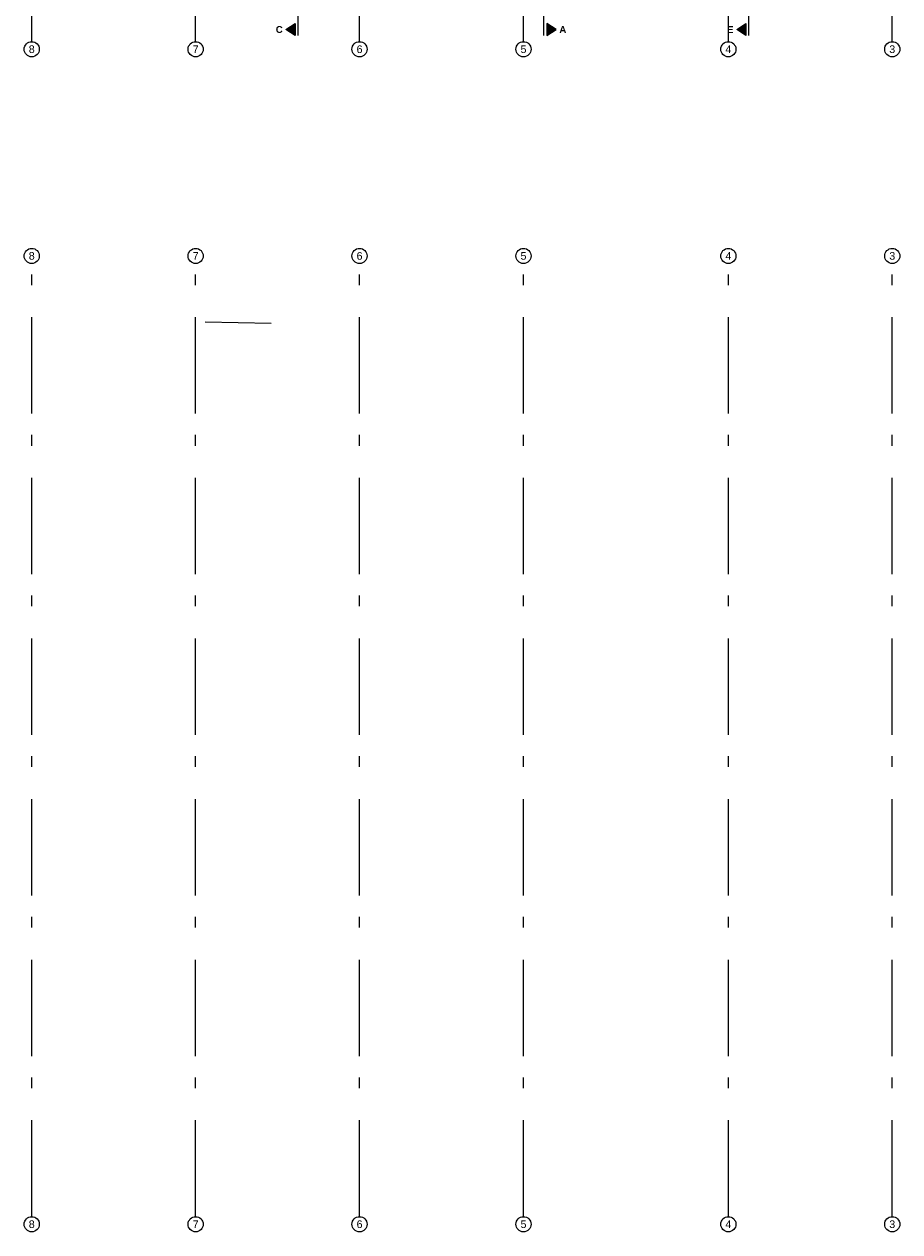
# Model space of a CAD drawing. Header units: metres. Extents: x -167 to 152, y -127 to 99.
# Tile 3 of 225: x -39 to -11, y -66 to -26. Entities that reach past the tile are written whole.
import ezdxf

# ---------------------------------------------------------------- set-up
doc = ezdxf.new("R2010")
doc.units = ezdxf.units.M
doc.linetypes.add('Achsen 01', pattern=[5.291531, 3.175, -1.058062, 0.352704, -0.705764])
doc.linetypes.add('ISO-08 Lang kurz gestrichelt', pattern=[9.144, 6.096, -0.762, 1.524, -0.762])
doc.layers.add('021_DA-Oberlichter. Dachausstieg', color=7, linetype='ISO-08 Lang kurz gestrichelt', lineweight=18, true_color=0x777777)
doc.layers.add('AV1-Achsen', color=1, linetype='Achsen 01', lineweight=18, true_color=0xff0000)
doc.layers.add('_GRU (2D)', color=7, linetype='Continuous', lineweight=9)
doc.layers.add('AV1-Schnitt Achsen', color=7, linetype='Achsen 01', lineweight=18)
doc.styles.add('Arial', font='arial.ttf')
doc.styles.add('Arial (bold)', font='arialbd.ttf')

# ---------------------------------------------------------------- blocks, each defined once
blk = doc.blocks.new('Group-738')
at = {"layer": 'AV1-Achsen'}
blk.add_line((-10.8, -65.209), (-10.8, -33.809), dxfattribs=at)
at = {"layer": 'AV1-Achsen', "linetype": 'Continuous'}
for centre in [(-10.8, -33.559), (-10.8, -65.459)]:
    blk.add_circle(centre, 0.25, dxfattribs=at)
at = {"layer": 'AV1-Achsen', "char_height": 0.252, "attachment_point": 5, "line_spacing_factor": 0.969122, "style": 'Arial'}
for insert in [(-10.8, -33.559), (-10.8, -65.459)]:
    blk.add_mtext('3', dxfattribs=dict(at, insert=insert))
blk = doc.blocks.new('Group-739')
at = {"layer": 'AV1-Achsen'}
blk.add_line((-16.2, -65.209), (-16.2, -33.809), dxfattribs=at)
at = {"layer": 'AV1-Achsen', "linetype": 'Continuous'}
for centre in [(-16.2, -33.559), (-16.2, -65.459)]:
    blk.add_circle(centre, 0.25, dxfattribs=at)
at = {"layer": 'AV1-Achsen', "char_height": 0.252, "attachment_point": 5, "line_spacing_factor": 0.969122, "style": 'Arial'}
for insert in [(-16.2, -33.559), (-16.2, -65.459)]:
    blk.add_mtext('4', dxfattribs=dict(at, insert=insert))
blk = doc.blocks.new('Group-740')
at = {"layer": 'AV1-Achsen'}
blk.add_line((-22.95, -65.209), (-22.95, -33.809), dxfattribs=at)
at = {"layer": 'AV1-Achsen', "linetype": 'Continuous'}
for centre in [(-22.95, -33.559), (-22.95, -65.459)]:
    blk.add_circle(centre, 0.25, dxfattribs=at)
at = {"layer": 'AV1-Achsen', "char_height": 0.252, "attachment_point": 5, "line_spacing_factor": 0.969122, "style": 'Arial'}
for insert in [(-22.95, -33.559), (-22.95, -65.459)]:
    blk.add_mtext('5', dxfattribs=dict(at, insert=insert))
blk = doc.blocks.new('Group-741')
at = {"layer": 'AV1-Achsen'}
blk.add_line((-28.35, -65.209), (-28.35, -33.809), dxfattribs=at)
at = {"layer": 'AV1-Achsen', "linetype": 'Continuous'}
for centre in [(-28.35, -33.559), (-28.35, -65.459)]:
    blk.add_circle(centre, 0.25, dxfattribs=at)
at = {"layer": 'AV1-Achsen', "char_height": 0.252, "attachment_point": 5, "line_spacing_factor": 0.969122, "style": 'Arial'}
for insert in [(-28.35, -33.559), (-28.35, -65.459)]:
    blk.add_mtext('6', dxfattribs=dict(at, insert=insert))
blk = doc.blocks.new('Group-742')
at = {"layer": 'AV1-Achsen'}
blk.add_line((-33.75, -65.209), (-33.75, -33.809), dxfattribs=at)
at = {"layer": 'AV1-Achsen', "linetype": 'Continuous'}
for centre in [(-33.75, -33.559), (-33.75, -65.459)]:
    blk.add_circle(centre, 0.25, dxfattribs=at)
at = {"layer": 'AV1-Achsen', "char_height": 0.252, "attachment_point": 5, "line_spacing_factor": 0.969122, "style": 'Arial'}
for insert in [(-33.75, -33.559), (-33.75, -65.459)]:
    blk.add_mtext('7', dxfattribs=dict(at, insert=insert))
blk = doc.blocks.new('Group-743')
at = {"layer": 'AV1-Achsen'}
blk.add_line((-39.15, -65.209), (-39.15, -33.809), dxfattribs=at)
at = {"layer": 'AV1-Achsen', "linetype": 'Continuous'}
for centre in [(-39.15, -33.559), (-39.15, -65.459)]:
    blk.add_circle(centre, 0.25, dxfattribs=at)
at = {"layer": 'AV1-Achsen', "char_height": 0.252, "attachment_point": 5, "line_spacing_factor": 0.969122, "style": 'Arial'}
for insert in [(-39.15, -33.559), (-39.15, -65.459)]:
    blk.add_mtext('8', dxfattribs=dict(at, insert=insert))
blk = doc.blocks.new('Group-746')
at = {"layer": 'AV1-Achsen'}
blk.add_line((-10.8, -26.5), (-10.8, 4.9), dxfattribs=at)
at = {"layer": 'AV1-Achsen', "linetype": 'Continuous'}
for centre in [(-10.8, 5.15), (-10.8, -26.75)]:
    blk.add_circle(centre, 0.25, dxfattribs=at)
at = {"layer": 'AV1-Achsen', "char_height": 0.252, "attachment_point": 5, "line_spacing_factor": 0.969122, "style": 'Arial'}
for insert in [(-10.8, 5.15), (-10.8, -26.75)]:
    blk.add_mtext('3', dxfattribs=dict(at, insert=insert))
blk = doc.blocks.new('Group-747')
at = {"layer": 'AV1-Achsen'}
blk.add_line((-16.2, -26.5), (-16.2, 4.9), dxfattribs=at)
at = {"layer": 'AV1-Achsen', "linetype": 'Continuous'}
for centre in [(-16.2, 5.15), (-16.2, -26.75)]:
    blk.add_circle(centre, 0.25, dxfattribs=at)
at = {"layer": 'AV1-Achsen', "char_height": 0.252, "attachment_point": 5, "line_spacing_factor": 0.969122, "style": 'Arial'}
for insert in [(-16.2, 5.15), (-16.2, -26.75)]:
    blk.add_mtext('4', dxfattribs=dict(at, insert=insert))
blk = doc.blocks.new('Group-748')
at = {"layer": 'AV1-Achsen'}
blk.add_line((-22.95, -26.5), (-22.95, 4.9), dxfattribs=at)
at = {"layer": 'AV1-Achsen', "linetype": 'Continuous'}
for centre in [(-22.95, 5.15), (-22.95, -26.75)]:
    blk.add_circle(centre, 0.25, dxfattribs=at)
at = {"layer": 'AV1-Achsen', "char_height": 0.252, "attachment_point": 5, "line_spacing_factor": 0.969122, "style": 'Arial'}
for insert in [(-22.95, 5.15), (-22.95, -26.75)]:
    blk.add_mtext('5', dxfattribs=dict(at, insert=insert))
blk = doc.blocks.new('Group-749')
at = {"layer": 'AV1-Achsen'}
blk.add_line((-28.35, -26.5), (-28.35, 4.9), dxfattribs=at)
at = {"layer": 'AV1-Achsen', "linetype": 'Continuous'}
for centre in [(-28.35, 5.15), (-28.35, -26.75)]:
    blk.add_circle(centre, 0.25, dxfattribs=at)
at = {"layer": 'AV1-Achsen', "char_height": 0.252, "attachment_point": 5, "line_spacing_factor": 0.969122, "style": 'Arial'}
for insert in [(-28.35, 5.15), (-28.35, -26.75)]:
    blk.add_mtext('6', dxfattribs=dict(at, insert=insert))
blk = doc.blocks.new('Group-750')
at = {"layer": 'AV1-Achsen'}
blk.add_line((-33.75, -26.5), (-33.75, 4.9), dxfattribs=at)
at = {"layer": 'AV1-Achsen', "linetype": 'Continuous'}
for centre in [(-33.75, 5.15), (-33.75, -26.75)]:
    blk.add_circle(centre, 0.25, dxfattribs=at)
at = {"layer": 'AV1-Achsen', "char_height": 0.252, "attachment_point": 5, "line_spacing_factor": 0.969122, "style": 'Arial'}
for insert in [(-33.75, 5.15), (-33.75, -26.75)]:
    blk.add_mtext('7', dxfattribs=dict(at, insert=insert))
blk = doc.blocks.new('Group-751')
at = {"layer": 'AV1-Achsen'}
blk.add_line((-39.15, -26.5), (-39.15, 4.9), dxfattribs=at)
at = {"layer": 'AV1-Achsen', "linetype": 'Continuous'}
for centre in [(-39.15, 5.15), (-39.15, -26.75)]:
    blk.add_circle(centre, 0.25, dxfattribs=at)
at = {"layer": 'AV1-Achsen', "char_height": 0.252, "attachment_point": 5, "line_spacing_factor": 0.969122, "style": 'Arial'}
for insert in [(-39.15, 5.15), (-39.15, -26.75)]:
    blk.add_mtext('8', dxfattribs=dict(at, insert=insert))
blk = doc.blocks.new('Group-761')
at = {"layer": 'AV1-Schnitt Achsen', "linetype": 'Continuous', "lineweight": 0}
for points in [[(-15.625, 4.3), (-15.625, 4.7), (-15.925, 4.5)], [(-15.625, -25.9), (-15.625, -26.3), (-15.925, -26.1)]]:
    blk.add_hatch(color=7, dxfattribs=at).paths.add_polyline_path(points)
at = {"layer": 'AV1-Schnitt Achsen'}
blk.add_line((-15.525, -26.3), (-15.525, 4.7), dxfattribs=at)
at = {"layer": 'AV1-Schnitt Achsen', "linetype": 'Continuous', "flags": 128}
for points in [[(-15.625, 4.3), (-15.625, 4.7), (-15.925, 4.5)], [(-15.625, -25.9), (-15.625, -26.3), (-15.925, -26.1)]]:
    blk.add_lwpolyline(points, close=True, dxfattribs=at)
at = {"layer": 'AV1-Schnitt Achsen', "char_height": 0.227, "attachment_point": 4, "line_spacing_factor": 0.969122, "style": 'Arial (bold)'}
for insert in [(-16.243, 4.5), (-16.243, -26.1)]:
    blk.add_mtext('E', dxfattribs=dict(at, insert=insert))
blk = doc.blocks.new('Group-763')
at = {"layer": 'AV1-Schnitt Achsen', "linetype": 'Continuous', "lineweight": 0}
for points in [[(-22.175, 4.3), (-22.175, 4.7), (-21.875, 4.5)], [(-22.175, -25.9), (-22.175, -26.3), (-21.875, -26.1)]]:
    blk.add_hatch(color=7, dxfattribs=at).paths.add_polyline_path(points)
at = {"layer": 'AV1-Schnitt Achsen'}
blk.add_line((-22.275, -26.3), (-22.275, 4.7), dxfattribs=at)
at = {"layer": 'AV1-Schnitt Achsen', "linetype": 'Continuous', "flags": 128}
for points in [[(-22.175, 4.3), (-22.175, 4.7), (-21.875, 4.5)], [(-22.175, -25.9), (-22.175, -26.3), (-21.875, -26.1)]]:
    blk.add_lwpolyline(points, close=True, dxfattribs=at)
at = {"layer": 'AV1-Schnitt Achsen', "char_height": 0.227, "attachment_point": 6, "line_spacing_factor": 0.969122, "style": 'Arial (bold)'}
for insert in [(-21.539, 4.5), (-21.539, -26.1)]:
    blk.add_mtext('A', dxfattribs=dict(at, insert=insert))
blk = doc.blocks.new('Group-764')
at = {"layer": 'AV1-Schnitt Achsen', "linetype": 'Continuous', "lineweight": 0}
for points in [[(-30.475, 4.3), (-30.475, 4.7), (-30.775, 4.5)], [(-30.475, -25.9), (-30.475, -26.3), (-30.775, -26.1)]]:
    blk.add_hatch(color=7, dxfattribs=at).paths.add_polyline_path(points)
at = {"layer": 'AV1-Schnitt Achsen'}
blk.add_line((-30.375, -26.3), (-30.375, 4.7), dxfattribs=at)
at = {"layer": 'AV1-Schnitt Achsen', "linetype": 'Continuous', "flags": 128}
for points in [[(-30.475, 4.3), (-30.475, 4.7), (-30.775, 4.5)], [(-30.475, -25.9), (-30.475, -26.3), (-30.775, -26.1)]]:
    blk.add_lwpolyline(points, close=True, dxfattribs=at)
at = {"layer": 'AV1-Schnitt Achsen', "char_height": 0.227, "attachment_point": 4, "line_spacing_factor": 0.969122, "style": 'Arial (bold)'}
for insert in [(-31.111, 4.5), (-31.111, -26.1)]:
    blk.add_mtext('C', dxfattribs=dict(at, insert=insert))
blk = doc.blocks.new('GRU (2D)')
at = {"layer": '021_DA-Oberlichter. Dachausstieg', "lineweight": 18}
blk.add_line((-33.435, -35.729), (-31.263, -35.773), dxfattribs=at)
at = {"layer": 'AV1-Achsen', "color": 7}
for name in ['Group-751', 'Group-750', 'Group-749', 'Group-748', 'Group-747', 'Group-746', 'Group-743', 'Group-742', 'Group-741', 'Group-740', 'Group-739', 'Group-738']:
    blk.add_blockref(name, (0, 0), dxfattribs=at)
at = {"layer": 'AV1-Schnitt Achsen', "color": 7}
for name in ['Group-764', 'Group-763', 'Group-761']:
    blk.add_blockref(name, (0, 0), dxfattribs=at)

msp = doc.modelspace()

# ---------------------------------------------------------------- block references
at = {"layer": '_GRU (2D)'}
msp.add_blockref('GRU (2D)', (0, 0), dxfattribs=at)

doc.saveas('drawing.dxf')
